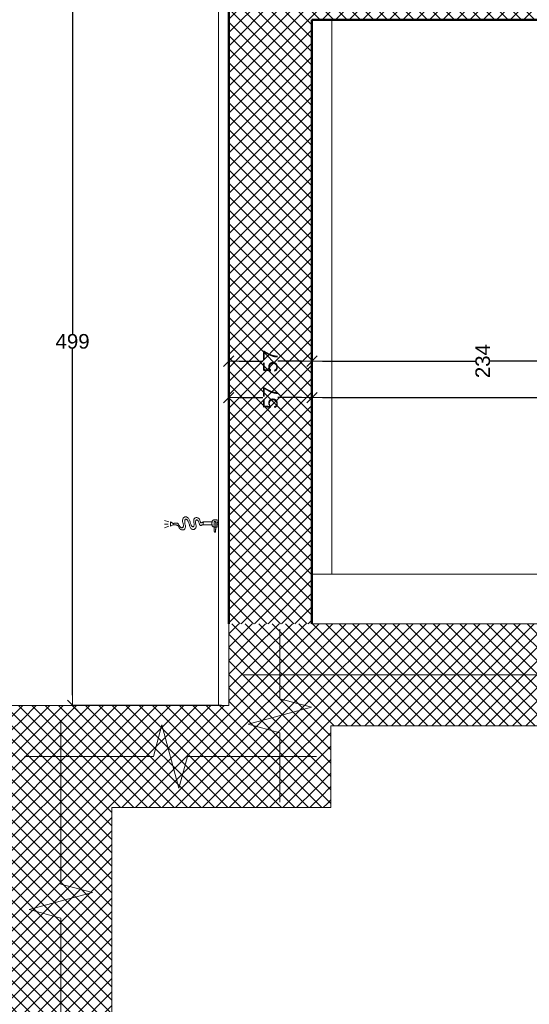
# Model space of a CAD drawing. Header units: millimetres. Extents: x 309006 to 595006, y -33000 to 67000.
# Tile 45 of 55: x 541710 to 545201, y 10954 to 17702. Entities that reach past the tile are written whole.
import ezdxf

# ---------------------------------------------------------------- set-up
doc = ezdxf.new("R2010")
doc.units = ezdxf.units.MM
doc.header["$MEASUREMENT"] = 0
for name, color, linetype in [('Opisy', 7, 'Continuous'), ('Wymiary', 7, 'Continuous'), ('Ściany', 7, 'Continuous')]:
    doc.layers.add(name, color=color, linetype=linetype)
for name, color, linetype, lineweight in [('Opisy_Nr_pióra__120', 7, 'Continuous', 5), ('Ściany_Nr_pióra__21', 7, 'Continuous', 50), ('Ściany_Nr_pióra__3', 7, 'Continuous', 20)]:
    doc.layers.add(name, color=color, linetype=linetype, lineweight=lineweight)
doc.layers.add('Wyposażenie_Nr_pióra__43', color=7, linetype='Continuous', lineweight=5, true_color=0x4b4b4b)
doc.layers.add('Ściany_Nr_pióra__102', color=7, linetype='Continuous', lineweight=5, true_color=0x8c8c8c)
doc.styles.add('GENERATED_STYLE_1', font='arial.ttf')
doc.dimstyles.new('GENERATED_STYLE__1', dxfattribs={"dimtxt": 100, "dimasz": 71.25, "dimexe": 0.18, "dimexo": 50, "dimgap": 0.09, "dimtad": 1, "dimdec": 0, "dimlfac": 0.1, "dimzin": 0, "dimdsep": 46, "dimtxsty": 'GENERATED_STYLE_1', "dimblk": 'ARROWHEAD_6', "dimblk1": 'ARROWHEAD_6', "dimblk2": 'ARROWHEAD_6', "dimcen": 0.09, "dimclrd": 7, "dimclre": 7, "dimclrt": 7, "dimazin": 0, "dimtfac": 1, "dimtdec": 4, "dimtmove": 0, "dimatfit": 3, "dimfxl": 1, "dimtolj": 1, "dimtzin": 0, "dimarcsym": 0})
doc.dimstyles.new('GENERATED_STYLE__2', dxfattribs={"dimtxt": 100, "dimasz": 71.25, "dimexe": 0.18, "dimexo": 50, "dimgap": 0.09, "dimtad": 1, "dimtih": 1, "dimtoh": 1, "dimdec": 0, "dimlfac": 0.1, "dimzin": 0, "dimdsep": 46, "dimtxsty": 'GENERATED_STYLE_1', "dimblk": 'ARROWHEAD_6', "dimblk1": 'ARROWHEAD_6', "dimblk2": 'ARROWHEAD_6', "dimcen": 0.09, "dimclrd": 7, "dimclre": 7, "dimclrt": 7, "dimazin": 0, "dimtfac": 1, "dimtdec": 4, "dimtmove": 0, "dimatfit": 3, "dimfxl": 1, "dimtolj": 1, "dimtzin": 0, "dimarcsym": 0})
pattern_1 = [(45, (0, 0), (-45.961939, 45.961939), []), (135, (0, 0), (45.961939, 45.961939), [])]
pattern_2 = [(135, (561939.59, -272436.916), (-45.961939, -45.961939), []), (225, (561939.59, -272436.916), (-45.961939, 45.961939), [])]

# ---------------------------------------------------------------- blocks, each defined once
blk = doc.blocks.new('Ściana_141', base_point=(290139, 18797.1))
at = {"layer": 'Ściany_Nr_pióra__102', "linetype": 'Continuous'}
h = blk.add_hatch(dxfattribs=at)
h.set_pattern_fill('Bloczki_betonowe', color=256, style=0, pattern_type=2)
h.set_pattern_definition(pattern_1)
h.paths.add_polyline_path([(290139, 18227.1), (290139, 15757.1), (290219, 15757.1), (290429, 15757.1), (290429, 18797.1)])
at = {"layer": 'Ściany_Nr_pióra__21', "linetype": 'Continuous', "flags": 128}
blk.add_lwpolyline([(290139, 18227.1), (290139, 15887.1)], dxfattribs=at)
blk = doc.blocks.new('Ściana_194', base_point=(285999, 18797.1))
at = {"layer": 'Ściany_Nr_pióra__102', "linetype": 'Continuous'}
h = blk.add_hatch(dxfattribs=at)
h.set_pattern_fill('Bloczki_betonowe', color=256, style=0, pattern_type=2)
h.set_pattern_definition(pattern_1)
h.paths.add_polyline_path([(285999, 18227.1), (290139, 18227.1), (290429, 18797.1), (285999, 18797.1)])
at = {"layer": 'Ściany_Nr_pióra__21', "linetype": 'Continuous', "flags": 128}
for points in [[(290429, 18797.1), (285999, 18797.1)], [(285999, 18227.1), (290139, 18227.1)]]:
    blk.add_lwpolyline(points, dxfattribs=at)
blk = doc.blocks.new('ARROWHEAD_6')
at = {"color": 0, "linetype": 'Continuous', "lineweight": 0}
for p, q in [((0, 0), (-1, 0)), ((-0.5, -0.5), (0.5, 0.5))]:
    blk.add_line(p, q, dxfattribs=at)
blk = doc.blocks.new('*D1452')
at = {"layer": 'Defpoints', "color": 0}
for p in [(543142.5, 19947.1), (539142.5, 19172.1), (539142.5, 15802.5)]:
    blk.add_point(p, dxfattribs=at)
at = {"layer": 'Wymiary', "color": 7, "linetype": 'Continuous', "lineweight": -2}
for p, q in [((543142.5, 19897.1), (543142.5, 19171.9)), ((539142.5, 15852.5), (539142.5, 19172.3)), ((539213.7, 19172.1), (541091.3, 19172.1)), ((543071.2, 19172.1), (541193.6, 19172.1))]:
    blk.add_line(p, q, dxfattribs=at)
at = {"layer": 'Wymiary', "color": 7, "lineweight": -2, "xscale": 71.25, "yscale": 71.25, "zscale": 71.25, "rotation": 180}
blk.add_blockref('ARROWHEAD_6', (539142.5, 19172.1), dxfattribs=at)
at = {"layer": 'Wymiary', "color": 7, "lineweight": -2, "xscale": 71.25, "yscale": 71.25, "zscale": 71.25}
blk.add_blockref('ARROWHEAD_6', (543142.5, 19172.1), dxfattribs=at)
at = {"layer": 'Wymiary', "color": 7, "lineweight": 5, "insert": (541142.5, 19172.1), "char_height": 100, "attachment_point": 5, "rotation": 90, "style": 'GENERATED_STYLE_1'}
blk.add_mtext('\\A1;400', dxfattribs=at)
blk = doc.blocks.new('*D1493')
at = {"layer": 'Defpoints', "color": 0}
for p in [(543712.5, 15632.1), (543712.5, 15112.1), (551712.5, 14997.1)]:
    blk.add_point(p, dxfattribs=at)
at = {"layer": 'Wymiary', "color": 7, "linetype": 'Continuous', "lineweight": -2}
for p, q in [((543712.5, 15582.1), (543712.5, 15111.9)), ((543783.7, 15112.1), (547661.3, 15112.1)), ((551641.2, 15112.1), (547763.6, 15112.1)), ((551712.5, 15047.1), (551712.5, 15112.3))]:
    blk.add_line(p, q, dxfattribs=at)
at = {"layer": 'Wymiary', "color": 7, "lineweight": -2, "xscale": 71.25, "yscale": 71.25, "zscale": 71.25}
for p, rotation in [((543712.5, 15112.1), 180), ((551712.5, 15112.1), 360)]:
    blk.add_blockref('ARROWHEAD_6', p, dxfattribs=dict(at, rotation=rotation))
at = {"layer": 'Wymiary', "color": 7, "lineweight": 5, "insert": (547712.5, 15112.1), "char_height": 100, "attachment_point": 5, "rotation": 90, "style": 'GENERATED_STYLE_1'}
blk.add_mtext('\\A1;800', dxfattribs=at)
blk = doc.blocks.new('*D1494')
at = {"layer": 'Defpoints', "color": 0}
for p in [(543142.5, 15632.1), (543712.5, 15632.1), (543142.5, 15112.1)]:
    blk.add_point(p, dxfattribs=at)
at = {"layer": 'Wymiary', "color": 7, "linetype": 'Continuous', "lineweight": -2}
for p, q in [((543142.5, 15582.1), (543142.5, 15111.9)), ((543712.5, 15582.1), (543712.5, 15111.9)), ((543213.7, 15112.1), (543376.5, 15112.1)), ((543641.2, 15112.1), (543478.4, 15112.1))]:
    blk.add_line(p, q, dxfattribs=at)
at = {"layer": 'Wymiary', "color": 7, "lineweight": -2, "xscale": 71.25, "yscale": 71.25, "zscale": 71.25, "rotation": 180}
blk.add_blockref('ARROWHEAD_6', (543142.5, 15112.1), dxfattribs=at)
at = {"layer": 'Wymiary', "color": 7, "lineweight": -2, "xscale": 71.25, "yscale": 71.25, "zscale": 71.25}
blk.add_blockref('ARROWHEAD_6', (543712.5, 15112.1), dxfattribs=at)
at = {"layer": 'Wymiary', "color": 7, "lineweight": 5, "insert": (543427.5, 15112.1), "char_height": 100, "attachment_point": 5, "rotation": 90, "style": 'GENERATED_STYLE_1'}
blk.add_mtext('\\A1;57', dxfattribs=at)
blk = doc.blocks.new('*D1513')
at = {"layer": 'Defpoints', "color": 0}
for p in [(542072.5, 17992.1), (543142.5, 17992.1), (543142.5, 13002.1)]:
    blk.add_point(p, dxfattribs=at)
at = {"layer": 'Wymiary', "color": 7, "linetype": 'Continuous', "lineweight": -2}
for p, q in [((543092.5, 17992.1), (542072.3, 17992.1)), ((542072.5, 17920.9), (542072.5, 15548.2)), ((542072.5, 13073.4), (542072.5, 15446)), ((543092.5, 13002.1), (542072.3, 13002.1))]:
    blk.add_line(p, q, dxfattribs=at)
at = {"layer": 'Wymiary', "color": 7, "lineweight": -2, "xscale": 71.25, "yscale": 71.25, "zscale": 71.25}
for p, rotation in [((542072.5, 17992.1), 90), ((542072.5, 13002.1), 270)]:
    blk.add_blockref('ARROWHEAD_6', p, dxfattribs=dict(at, rotation=rotation))
at = {"layer": 'Wymiary', "color": 7, "lineweight": 5, "insert": (542072.5, 15497.1), "char_height": 100, "attachment_point": 5, "style": 'GENERATED_STYLE_1'}
blk.add_mtext('\\A1;499', dxfattribs=at)
blk = doc.blocks.new('*D1531')
at = {"layer": 'Defpoints', "color": 0}
for p in [(546052.5, 16432.1), (543712.5, 15632.1), (543712.5, 15362.1)]:
    blk.add_point(p, dxfattribs=at)
at = {"layer": 'Wymiary', "color": 7, "linetype": 'Continuous', "lineweight": -2}
for p, q in [((546052.5, 16382.1), (546052.5, 15361.9)), ((543712.5, 15582.1), (543712.5, 15361.9)), ((543783.7, 15362.1), (544831.3, 15362.1)), ((545981.2, 15362.1), (544933.6, 15362.1))]:
    blk.add_line(p, q, dxfattribs=at)
at = {"layer": 'Wymiary', "color": 7, "lineweight": -2, "xscale": 71.25, "yscale": 71.25, "zscale": 71.25, "rotation": 180}
blk.add_blockref('ARROWHEAD_6', (543712.5, 15362.1), dxfattribs=at)
at = {"layer": 'Wymiary', "color": 7, "lineweight": -2, "xscale": 71.25, "yscale": 71.25, "zscale": 71.25}
blk.add_blockref('ARROWHEAD_6', (546052.5, 15362.1), dxfattribs=at)
at = {"layer": 'Wymiary', "color": 7, "lineweight": 5, "insert": (544882.5, 15362.1), "char_height": 100, "attachment_point": 5, "rotation": 90, "style": 'GENERATED_STYLE_1'}
blk.add_mtext('\\A1;234', dxfattribs=at)
blk = doc.blocks.new('*D1532')
at = {"layer": 'Defpoints', "color": 0}
for p in [(543142.5, 15632.1), (543712.5, 15632.1), (543142.5, 15362.1)]:
    blk.add_point(p, dxfattribs=at)
at = {"layer": 'Wymiary', "color": 7, "linetype": 'Continuous', "lineweight": -2}
for p, q in [((543142.5, 15582.1), (543142.5, 15361.9)), ((543712.5, 15582.1), (543712.5, 15361.9)), ((543213.7, 15362.1), (543376.5, 15362.1)), ((543641.2, 15362.1), (543478.4, 15362.1))]:
    blk.add_line(p, q, dxfattribs=at)
at = {"layer": 'Wymiary', "color": 7, "lineweight": -2, "xscale": 71.25, "yscale": 71.25, "zscale": 71.25, "rotation": 180}
blk.add_blockref('ARROWHEAD_6', (543142.5, 15362.1), dxfattribs=at)
at = {"layer": 'Wymiary', "color": 7, "lineweight": -2, "xscale": 71.25, "yscale": 71.25, "zscale": 71.25}
blk.add_blockref('ARROWHEAD_6', (543712.5, 15362.1), dxfattribs=at)
at = {"layer": 'Wymiary', "color": 7, "lineweight": 5, "insert": (543427.5, 15362.1), "char_height": 100, "attachment_point": 5, "rotation": 90, "style": 'GENERATED_STYLE_1'}
blk.add_mtext('\\A1;57', dxfattribs=at)

msp = doc.modelspace()

# ---------------------------------------------------------------- hatches: boundary and pattern name
at = {"layer": 'Ściany_Nr_pióra__102', "linetype": 'Continuous', "lineweight": 5}
h = msp.add_hatch(dxfattribs=at)
h.set_pattern_fill('Bloczki_betonowe', color=256, angle=90, style=0, pattern_type=2)
h.set_pattern_definition(pattern_2)
h.paths.add_polyline_path([(554312.5, 13562.1), (543142.5, 13562.1), (543842.5, 12862.1), (554312.5, 12862.1)])
h = msp.add_hatch(dxfattribs=at)
h.set_pattern_fill('Bloczki_betonowe', color=256, angle=90, style=0, pattern_type=2)
h.set_pattern_definition(pattern_2)
h.paths.add_polyline_path([(543842.5, 12302.1), (543842.5, 12862.1), (543142.5, 13562.1), (543142.5, 13002.1)])
h = msp.add_hatch(dxfattribs=at)
h.set_pattern_fill('Bloczki_betonowe', color=256, angle=90, style=0, pattern_type=2)
h.set_pattern_definition(pattern_2)
h.paths.add_polyline_path([(542342.5, 10322.1), (542342.5, 12302.1), (541642.5, 13002.1), (541642.5, 11022.1)])
h = msp.add_hatch(dxfattribs=at)
h.set_pattern_fill('Bloczki_betonowe', color=256, angle=90, style=0, pattern_type=2)
h.set_pattern_definition(pattern_2)
h.paths.add_polyline_path([(543142.5, 13002.1), (541642.5, 13002.1), (542342.5, 12302.1), (543842.5, 12302.1)])
h = msp.add_hatch(dxfattribs=at)
h.set_pattern_fill('Bloczki_betonowe', color=256, angle=90, style=0, pattern_type=2)
h.set_pattern_definition(pattern_2)
h.paths.add_polyline_path([(539142.5, 10322.1), (542342.5, 10322.1), (541642.5, 11022.1), (539142.5, 11022.1)])

# ---------------------------------------------------------------- linework, layer by layer
at = {"layer": 'Opisy', "color": 9, "linetype": 'Continuous', "lineweight": 5, "flags": 128}
for points in [[(543142.5, 21002.1), (539142.5, 21002.1), (539142.5, 13002.1), (543142.5, 13002.1)], [(551712.5, 16432.1), (546052.5, 16432.1), (546052.5, 17702.1), (543712.5, 17702.1), (543712.5, 13562.1), (551712.5, 13562.1)]]:
    msp.add_lwpolyline(points, close=True, dxfattribs=at)
at = {"layer": 'Opisy_Nr_pióra__120', "linetype": 'Continuous', "lineweight": 5}
for p, q in [((543492.5, 13525.6), (543492.5, 13048.6)), ((550531, 13212.1), (543242.5, 13212.1)), ((543492.5, 13048.6), (543709.8, 12990.3)), ((543275.2, 12873.9), (543709.8, 12990.3)), ((541992.5, 12902.1), (541992.5, 11778.6)), ((542684.2, 12869.4), (542626, 12652.1)), ((542684.2, 12869.4), (542800.7, 12434.8)), ((543275.2, 12873.9), (543492.5, 12815.6)), ((543492.5, 12815.6), (543492.5, 12338.6)), ((542626, 12652.1), (541742.5, 12652.1)), ((542859, 12652.1), (542800.7, 12434.8)), ((543742.5, 12652.1), (542859, 12652.1)), ((541992.5, 11778.6), (542209.8, 11720.3)), ((541775.2, 11603.9), (542209.8, 11720.3)), ((541775.2, 11603.9), (541992.5, 11545.6)), ((541992.5, 11545.6), (541992.5, 10422.1))]:
    msp.add_line(p, q, dxfattribs=at)
at = {"layer": 'Wyposażenie_Nr_pióra__43', "linetype": 'Continuous', "lineweight": 5, "flags": 128}
for points in [[(542732.5, 14260.3), (542702.5, 14270.3)], [(542727.5, 14245.3), (542702.5, 14245.3)], [(542732.5, 14230.3), (542702.5, 14220.3)]]:
    msp.add_lwpolyline(points, dxfattribs=at)
for points in [[(542762.5, 14250.3), (542762.5, 14240.3), (542742.5, 14230.3), (542742.5, 14260.3)], [(542967.5, 14260.3), (542967.5, 14240.3), (543027.5, 14240.3), (543027.5, 14260.3)], [(543062.5, 14255.3), (543072.5, 14255.3), (543072.5, 14245.3), (543062.5, 14245.3)]]:
    msp.add_lwpolyline(points, close=True, dxfattribs=at)
at = {"layer": 'Wyposażenie_Nr_pióra__43', "linetype": 'Continuous', "lineweight": 5}
for points in [[(542797.5, 14245.3), (542797.1, 14246.2), (542796.5, 14247), (542795.9, 14247.7), (542795.3, 14248.4), (542794.6, 14248.9), (542793.8, 14249.4), (542793.1, 14249.9), (542792.2, 14250.3), (542791.4, 14250.6), (542790.4, 14250.9), (542789.5, 14251.1), (542788.5, 14251.2), (542787.5, 14251.4), (542786.5, 14251.5), (542785.4, 14251.5), (542784.3, 14251.6), (542783.1, 14251.6), (542782, 14251.5), (542780.8, 14251.5), (542779.6, 14251.4), (542778.4, 14251.3), (542777.1, 14251.2), (542775.8, 14251.1), (542774.6, 14251), (542773.2, 14250.9), (542771.9, 14250.8), (542770.6, 14250.7), (542769.3, 14250.6), (542767.9, 14250.5), (542766.6, 14250.4), (542765.2, 14250.4), (542763.8, 14250.3), (542762.5, 14250.3)], [(542797.5, 14230.3), (542797, 14231.2), (542796.5, 14232), (542795.9, 14232.8), (542795.3, 14233.6), (542794.6, 14234.2), (542793.8, 14234.8), (542793.1, 14235.5), (542792.2, 14236), (542791.4, 14236.5), (542790.5, 14237), (542789.5, 14237.4), (542788.5, 14237.7), (542787.5, 14238.1), (542786.5, 14238.4), (542785.4, 14238.7), (542784.3, 14239), (542783.1, 14239.2), (542782, 14239.4), (542780.8, 14239.6), (542779.6, 14239.7), (542778.4, 14239.8), (542777.1, 14240), (542775.8, 14240), (542774.6, 14240.1), (542773.2, 14240.2), (542771.9, 14240.2), (542770.6, 14240.3), (542769.3, 14240.3), (542767.9, 14240.3), (542766.6, 14240.3), (542765.2, 14240.3), (542763.8, 14240.3), (542762.5, 14240.3)], [(542827.5, 14255.3), (542828.7, 14251.7), (542829.8, 14247.9), (542830.5, 14244.2), (542831.1, 14241.2), (542831.5, 14238.2), (542831.6, 14235.2), (542831.6, 14232.9), (542831.5, 14230.6), (542830.9, 14228.3), (542830.5, 14226.7), (542829.9, 14225), (542828.9, 14223.6), (542828, 14222.5), (542827, 14221.5), (542825.7, 14220.9), (542824.4, 14220.3), (542823, 14220.1), (542821.6, 14220.2), (542820, 14220.3), (542818.4, 14220.8), (542816.9, 14221.5), (542815.1, 14222.3), (542813.4, 14223.4), (542811.9, 14224.7), (542810, 14226.2), (542808.3, 14227.9), (542806.8, 14229.8), (542805, 14231.9), (542803.4, 14234.2), (542801.9, 14236.6), (542800.2, 14239.4), (542798.8, 14242.3), (542797.5, 14245.3)], [(542842.5, 14245.3), (542843.7, 14241.6), (542844.7, 14237.8), (542845.2, 14233.9), (542845.6, 14230.7), (542845.6, 14227.5), (542845.3, 14224.3), (542844.9, 14221.7), (542844.3, 14219.1), (542843.2, 14216.6), (542842.2, 14214.5), (542841, 14212.5), (542839.4, 14210.8), (542837.9, 14209.3), (542836.1, 14208), (542834.2, 14207.1), (542832.3, 14206.1), (542830.2, 14205.6), (542828.1, 14205.4), (542825.9, 14205.1), (542823.6, 14205.3), (542821.4, 14205.8), (542819, 14206.3), (542816.8, 14207.2), (542814.6, 14208.4), (542812.2, 14209.8), (542810.1, 14211.5), (542808.1, 14213.4), (542805.9, 14215.5), (542803.9, 14218), (542802.3, 14220.6), (542800.3, 14223.7), (542798.7, 14226.9), (542797.5, 14230.3)], [(542877.5, 14260.3), (542876.6, 14264.5), (542875.5, 14268.6), (542873.8, 14272.6), (542872.5, 14276), (542870.8, 14279.2), (542868.7, 14282.2), (542866.9, 14284.8), (542864.8, 14287.1), (542862.4, 14289.2), (542860.3, 14290.9), (542858, 14292.4), (542855.5, 14293.5), (542853.3, 14294.5), (542850.9, 14295.2), (542848.4, 14295.3), (542846.2, 14295.5), (542843.8, 14295.3), (542841.6, 14294.7), (542839.4, 14294), (542837.4, 14292.9), (542835.6, 14291.5), (542833.6, 14290), (542832, 14288.1), (542830.7, 14286), (542829.1, 14283.5), (542828.1, 14280.8), (542827.4, 14278.1), (542826.5, 14274.7), (542826.2, 14271.3), (542826.2, 14267.8), (542826.2, 14263.6), (542826.7, 14259.4), (542827.5, 14255.3)], [(542872.5, 14240.3), (542871.6, 14244.2), (542870.6, 14248), (542869.3, 14251.7), (542868.2, 14255), (542866.9, 14258.1), (542865.4, 14261.2), (542864.1, 14263.9), (542862.7, 14266.4), (542861.1, 14268.8), (542859.7, 14270.8), (542858.2, 14272.7), (542856.5, 14274.3), (542855.2, 14275.6), (542853.8, 14276.8), (542852.1, 14277.6), (542850.8, 14278.3), (542849.4, 14278.7), (542848, 14278.7), (542846.8, 14278.6), (542845.5, 14278.1), (542844.6, 14277.3), (542843.3, 14276.3), (542842.6, 14274.8), (542842, 14273.3), (542841.2, 14271.2), (542840.8, 14269), (542840.6, 14266.8), (542840.4, 14263.7), (542840.4, 14260.6), (542840.7, 14257.5), (542841, 14253.4), (542841.7, 14249.3), (542842.5, 14245.3)], [(542917.5, 14240.3), (542918.3, 14237.4), (542918.8, 14234.4), (542918.9, 14231.3), (542919, 14228.7), (542918.7, 14226), (542918, 14223.5), (542917.4, 14221.2), (542916.5, 14219), (542915.2, 14217.1), (542914, 14215.2), (542912.6, 14213.6), (542910.9, 14212.2), (542909.3, 14210.9), (542907.4, 14209.9), (542905.5, 14209.2), (542903.5, 14208.5), (542901.4, 14208.2), (542899.4, 14208.2), (542897.2, 14208.2), (542895, 14208.6), (542892.9, 14209.4), (542890.7, 14210.2), (542888.5, 14211.5), (542886.6, 14213), (542884.4, 14214.8), (542882.5, 14216.9), (542880.9, 14219.2), (542878.9, 14222), (542877.3, 14225.1), (542876, 14228.3), (542874.4, 14232.1), (542873.3, 14236.2), (542872.5, 14240.3)], [(542902.5, 14260.3), (542903.3, 14256.6), (542904, 14252.9), (542904.4, 14249.2), (542904.7, 14246.2), (542904.9, 14243.2), (542904.8, 14240.2), (542904.7, 14238), (542904.4, 14235.7), (542903.9, 14233.5), (542903.5, 14232), (542902.9, 14230.4), (542901.9, 14229.1), (542901.2, 14228.1), (542900.2, 14227.2), (542899.1, 14226.8), (542898.1, 14226.5), (542896.8, 14226.5), (542895.7, 14226.8), (542894.3, 14227.3), (542893.1, 14228.1), (542891.9, 14229.1), (542890.4, 14230.4), (542889.1, 14231.9), (542888, 14233.5), (542886.5, 14235.6), (542885.2, 14237.9), (542884.1, 14240.2), (542882.7, 14243.1), (542881.6, 14246.1), (542880.5, 14249.2), (542879.3, 14252.8), (542878.3, 14256.6), (542877.5, 14260.3)], [(542947.5, 14260.3), (542947.1, 14263.7), (542946.3, 14267), (542945.2, 14270.2), (542944.2, 14273), (542942.9, 14275.7), (542941.3, 14278.2), (542939.9, 14280.4), (542938.2, 14282.4), (542936.3, 14284.1), (542934.5, 14285.7), (542932.6, 14287), (542930.5, 14288.1), (542928.5, 14289), (542926.5, 14289.7), (542924.3, 14290.1), (542922.3, 14290.4), (542920.2, 14290.4), (542918.2, 14290.1), (542916.2, 14289.7), (542914.3, 14289.1), (542912.5, 14288.1), (542910.7, 14287.1), (542909.1, 14285.7), (542907.7, 14284.1), (542906.2, 14282.4), (542905, 14280.3), (542904.2, 14278.2), (542903.2, 14275.6), (542902.6, 14272.9), (542902.3, 14270.2), (542902, 14266.9), (542902.1, 14263.6), (542902.5, 14260.3)], [(542942.5, 14240.3), (542941.6, 14244.1), (542940.6, 14247.8), (542939.4, 14251.5), (542938.4, 14254.5), (542937.2, 14257.5), (542935.8, 14260.4), (542934.7, 14262.7), (542933.5, 14265), (542932, 14267.1), (542930.8, 14268.7), (542929.5, 14270.2), (542928, 14271.6), (542926.9, 14272.5), (542925.7, 14273.4), (542924.2, 14273.8), (542923.1, 14274.1), (542921.9, 14274.2), (542920.8, 14273.8), (542919.7, 14273.4), (542918.8, 14272.5), (542918.1, 14271.6), (542917.1, 14270.2), (542916.5, 14268.7), (542916.1, 14267.1), (542915.5, 14264.9), (542915.3, 14262.7), (542915.2, 14260.4), (542915.1, 14257.4), (542915.3, 14254.4), (542915.6, 14251.5), (542916, 14247.7), (542916.7, 14244), (542917.5, 14240.3)], [(542972.5, 14240.3), (542970.5, 14240.3), (542968.5, 14240.3), (542966.5, 14240.1), (542965, 14240), (542963.5, 14239.8), (542962, 14239.5), (542960.8, 14239.3), (542959.7, 14239), (542958.6, 14238.7), (542957.8, 14238.4), (542957, 14238.1), (542956.2, 14237.8), (542955.6, 14237.5), (542955, 14237.2), (542954.5, 14236.9), (542954, 14236.7), (542953.6, 14236.5), (542953.1, 14236.3), (542952.7, 14236.1), (542952.2, 14236), (542951.8, 14235.9), (542951.3, 14235.8), (542950.9, 14235.9), (542950.4, 14236), (542949.8, 14236.1), (542949.1, 14236.4), (542948.5, 14236.7), (542947.7, 14237.1), (542946.8, 14237.6), (542946, 14238.1), (542944.8, 14238.8), (542943.6, 14239.5), (542942.5, 14240.3)], [(542977.5, 14260.3), (542975.4, 14260.3), (542973.3, 14260.2), (542971.3, 14260), (542969.5, 14259.8), (542967.8, 14259.5), (542966.1, 14259.1), (542964.7, 14258.8), (542963.4, 14258.4), (542962, 14257.9), (542960.9, 14257.5), (542959.8, 14257), (542958.7, 14256.5), (542957.8, 14256.1), (542956.9, 14255.7), (542956.1, 14255.2), (542955.4, 14254.9), (542954.7, 14254.6), (542954, 14254.2), (542953.5, 14254), (542953, 14253.8), (542952.4, 14253.7), (542951.9, 14253.6), (542951.5, 14253.7), (542951.1, 14253.8), (542950.6, 14254), (542950.2, 14254.4), (542949.9, 14254.8), (542949.4, 14255.5), (542949.1, 14256.2), (542948.7, 14256.9), (542948.3, 14258), (542947.9, 14259.2), (542947.5, 14260.3)], [(543027.5, 14255.3), (543027.5, 14256.2), (543027.5, 14257.1), (543027.6, 14258), (543027.7, 14258.9), (543027.8, 14259.8), (543028, 14260.7), (543028.2, 14261.6), (543028.4, 14262.4), (543028.7, 14263.3), (543029, 14264.1), (543029.3, 14265), (543029.7, 14265.7), (543030.1, 14266.5), (543030.5, 14267.3), (543031.1, 14268), (543031.6, 14268.7), (543032.1, 14269.4), (543032.8, 14270.1), (543033.4, 14270.7), (543034.1, 14271.3), (543034.8, 14271.8), (543035.6, 14272.4), (543036.5, 14272.9), (543037.3, 14273.3), (543038.3, 14273.7), (543039.3, 14274.1), (543040.3, 14274.4), (543041.4, 14274.7), (543042.5, 14274.9), (543043.6, 14275.1), (543044.9, 14275.2), (543046.2, 14275.3), (543047.5, 14275.3)], [(543027.5, 14245.3), (543027.5, 14247.4), (543027.5, 14249.7), (543027.5, 14251.6), (543027.5, 14252.6), (543027.5, 14253.4), (543027.5, 14254.7), (543027.5, 14254.9), (543027.5, 14255.2), (543027.5, 14255.3), (543027.5, 14255.4), (543027.5, 14254.6), (543027.5, 14254), (543027.5, 14252.9), (543027.5, 14252.4), (543027.5, 14251.7), (543027.5, 14250.9), (543027.5, 14249.8), (543027.5, 14249), (543027.5, 14248.3), (543027.5, 14247.8), (543027.5, 14246.6), (543027.5, 14246), (543027.5, 14245.2), (543027.5, 14245.4), (543027.5, 14245.4), (543027.5, 14245.7), (543027.5, 14245.9), (543027.5, 14247.2), (543027.5, 14248.1), (543027.5, 14249), (543027.5, 14250.9), (543027.5, 14253.2), (543027.5, 14255.3)], [(543047.5, 14225.3), (543046.2, 14225.3), (543044.9, 14225.4), (543043.6, 14225.4), (543042.5, 14225.5), (543041.4, 14225.7), (543040.3, 14225.8), (543039.3, 14226), (543038.3, 14226.2), (543037.3, 14226.5), (543036.5, 14226.8), (543035.6, 14227.1), (543034.8, 14227.5), (543034.1, 14227.9), (543033.4, 14228.4), (543032.8, 14228.9), (543032.1, 14229.4), (543031.6, 14230), (543031.1, 14230.6), (543030.5, 14231.2), (543030.1, 14231.9), (543029.7, 14232.7), (543029.3, 14233.5), (543029, 14234.3), (543028.7, 14235.2), (543028.4, 14236.1), (543028.2, 14237.1), (543028, 14238.1), (543027.8, 14239.2), (543027.7, 14240.3), (543027.6, 14241.5), (543027.5, 14242.7), (543027.5, 14244), (543027.5, 14245.3)], [(543042.5, 14205.3), (543042.5, 14206.2), (543042.4, 14207), (543042.4, 14207.8), (543042.3, 14209.4), (543042.2, 14210.9), (543042.1, 14212.4), (543042, 14214.4), (543041.9, 14216.4), (543041.8, 14218.4), (543041.7, 14220.8), (543041.5, 14223.2), (543041.5, 14225.6), (543041.4, 14228.1), (543041.3, 14230.7), (543041.3, 14233.3), (543041.2, 14235.9), (543041.2, 14238.5), (543041.3, 14241.1), (543041.3, 14243.6), (543041.4, 14246.1), (543041.6, 14248.5), (543041.7, 14250.8), (543041.9, 14253), (543042.2, 14255.2), (543042.5, 14257), (543042.9, 14258.7), (543043.4, 14260.5), (543043.8, 14261.8), (543044.2, 14263), (543045.1, 14264), (543045.7, 14264.7), (543046.6, 14265.3), (543047.5, 14265.3)], [(543047.5, 14275.3), (543048.4, 14275.3), (543049.2, 14275.3), (543050.1, 14275.3), (543050.9, 14275.3), (543051.7, 14275.3), (543052.4, 14275.3), (543053.1, 14275.3), (543053.8, 14275.3), (543054.5, 14275.3), (543055.2, 14275.3), (543055.8, 14275.3), (543056.4, 14275.3), (543056.9, 14275.3), (543057.5, 14275.3), (543058, 14275.3), (543058.5, 14275.3), (543058.9, 14275.3), (543059.4, 14275.3), (543059.8, 14275.3), (543060.1, 14275.3), (543060.5, 14275.3), (543060.8, 14275.3), (543061.1, 14275.3), (543061.4, 14275.3), (543061.6, 14275.3), (543061.8, 14275.3), (543062, 14275.3), (543062.1, 14275.3), (543062.2, 14275.3), (543062.4, 14275.3), (543062.4, 14275.3), (543062.4, 14275.3), (543062.5, 14275.3)], [(543047.5, 14265.3), (543048.4, 14265.3), (543049.2, 14264.7), (543049.9, 14264), (543050.8, 14263), (543051.2, 14261.8), (543051.6, 14260.5), (543052.1, 14258.7), (543052.4, 14257), (543052.7, 14255.2), (543053.1, 14253), (543053.3, 14250.8), (543053.4, 14248.5), (543053.6, 14246.1), (543053.7, 14243.6), (543053.7, 14241.1), (543053.7, 14238.5), (543053.7, 14235.9), (543053.7, 14233.3), (543053.7, 14230.7), (543053.6, 14228.1), (543053.5, 14225.6), (543053.4, 14223.2), (543053.3, 14220.8), (543053.2, 14218.4), (543053.1, 14216.4), (543053, 14214.4), (543052.9, 14212.4), (543052.8, 14210.9), (543052.7, 14209.4), (543052.6, 14207.8), (543052.5, 14207), (543052.5, 14206.2), (543052.5, 14205.3)], [(543062.5, 14275.3), (543062.5, 14272.6), (543062.5, 14269.8), (543062.5, 14267.1), (543062.5, 14265), (543062.5, 14263), (543062.5, 14261), (543062.5, 14259.6), (543062.5, 14258.2), (543062.5, 14256.7), (543062.5, 14255.7), (543062.5, 14254.7), (543062.5, 14253.7), (543062.5, 14252.9), (543062.5, 14252.1), (543062.5, 14251.3), (543062.5, 14250.7), (543062.5, 14250), (543062.5, 14249.3), (543062.5, 14248.5), (543062.5, 14247.7), (543062.5, 14247), (543062.5, 14246), (543062.5, 14244.9), (543062.5, 14243.9), (543062.5, 14242.5), (543062.5, 14241), (543062.5, 14239.6), (543062.5, 14237.6), (543062.5, 14235.6), (543062.5, 14233.6), (543062.5, 14230.8), (543062.5, 14228.1), (543062.5, 14225.3)], [(543047.5, 14190.3), (543047.1, 14190.3), (543046.6, 14190.4), (543046.2, 14190.6), (543045.9, 14190.7), (543045.5, 14190.9), (543045.2, 14191.2), (543044.9, 14191.5), (543044.6, 14191.9), (543044.4, 14192.2), (543044.2, 14192.7), (543043.9, 14193.1), (543043.8, 14193.6), (543043.6, 14194.1), (543043.4, 14194.6), (543043.3, 14195.1), (543043.2, 14195.7), (543043, 14196.2), (543043, 14196.8), (543042.9, 14197.4), (543042.8, 14198), (543042.7, 14198.6), (543042.7, 14199.2), (543042.6, 14199.8), (543042.6, 14200.4), (543042.6, 14201), (543042.5, 14201.6), (543042.5, 14202.2), (543042.5, 14202.7), (543042.5, 14203.3), (543042.5, 14203.8), (543042.5, 14204.3), (543042.5, 14204.8), (543042.5, 14205.3)], [(543062.5, 14225.3), (543062.4, 14225.3), (543062.4, 14225.3), (543062.4, 14225.3), (543062.2, 14225.3), (543062.1, 14225.3), (543062, 14225.3), (543061.8, 14225.3), (543061.6, 14225.3), (543061.4, 14225.3), (543061.1, 14225.3), (543060.8, 14225.3), (543060.5, 14225.3), (543060.1, 14225.3), (543059.8, 14225.3), (543059.4, 14225.3), (543058.9, 14225.3), (543058.5, 14225.3), (543058, 14225.3), (543057.5, 14225.3), (543056.9, 14225.3), (543056.4, 14225.3), (543055.8, 14225.3), (543055.2, 14225.3), (543054.5, 14225.3), (543053.8, 14225.3), (543053.1, 14225.3), (543052.4, 14225.3), (543051.7, 14225.3), (543050.9, 14225.3), (543050.1, 14225.3), (543049.2, 14225.3), (543048.4, 14225.3), (543047.5, 14225.3)], [(543052.5, 14205.3), (543052.5, 14204.4), (543052.5, 14203.6), (543052.5, 14202.7), (543052.5, 14201.9), (543052.5, 14201.1), (543052.5, 14200.4), (543052.4, 14199.7), (543052.4, 14199), (543052.4, 14198.3), (543052.4, 14197.6), (543052.3, 14197), (543052.2, 14196.4), (543052.2, 14195.9), (543052.1, 14195.3), (543052, 14194.8), (543051.9, 14194.3), (543051.8, 14193.9), (543051.7, 14193.4), (543051.5, 14193), (543051.4, 14192.7), (543051.2, 14192.3), (543051, 14192), (543050.8, 14191.7), (543050.6, 14191.4), (543050.3, 14191.2), (543050, 14191), (543049.7, 14190.8), (543049.4, 14190.6), (543049.1, 14190.5), (543048.7, 14190.4), (543048.3, 14190.4), (543047.9, 14190.3), (543047.5, 14190.3)]]:
    msp.add_open_spline(points, degree=3, knots=[0, 0, 0, 0, 1, 1, 1, 2, 2, 2, 3, 3, 3, 4, 4, 4, 5, 5, 5, 6, 6, 6, 7, 7, 7, 8, 8, 8, 9, 9, 9, 10, 10, 10, 11, 11, 11, 11], dxfattribs=at)
at = {"layer": 'Ściany_Nr_pióra__21', "linetype": 'Continuous', "lineweight": 5, "flags": 128}
for points in [[(543142.5, 13562.1), (543142.5, 13002.1)], [(551712.5, 13562.1), (543712.5, 13562.1)], [(543142.5, 13002.1), (541642.5, 13002.1)], [(543842.5, 12862.1), (554312.5, 12862.1)], [(543842.5, 12302.1), (543842.5, 12862.1)], [(542342.5, 10322.1), (542342.5, 12302.1)], [(542342.5, 12302.1), (543842.5, 12302.1)]]:
    msp.add_lwpolyline(points, dxfattribs=at)
at = {"layer": 'Ściany_Nr_pióra__3', "linetype": 'Continuous', "lineweight": 5}
for p, q in [((543072.5, 17992.1), (543072.5, 13002.1)), ((543847.5, 17702.1), (543847.5, 13902.1)), ((551712.5, 13902.1), (543712.5, 13902.1))]:
    msp.add_line(p, q, dxfattribs=at)

# ---------------------------------------------------------------- block references
at = {"layer": 'Ściany', "lineweight": 5, "rotation": 90}
for name, p in [('Ściana_141', (543142.5, 17702.1)), ('Ściana_194', (543142.5, 13562.1))]:
    msp.add_blockref(name, p, dxfattribs=at)

# ---------------------------------------------------------------- dimensions: what is measured, and where the dimension line sits
at = {"layer": 'Wymiary', "linetype": 'Continuous', "lineweight": 5}
for base, p1, p2, picture, middle in [((539142.5, 19172.1), (543142.5, 19947.1), (539142.5, 15802.5), '*D1452', (541142.5, 19172.1)), ((543712.5, 15362.1), (546052.5, 16432.1), (543712.5, 15632.1), '*D1531', (544882.5, 15362.1)), ((543142.5, 15112.1), (543712.5, 15632.1), (543142.5, 15632.1), '*D1494', (543427.5, 15112.1)), ((543142.5, 15362.1), (543712.5, 15632.1), (543142.5, 15632.1), '*D1532', (543427.5, 15362.1)), ((543712.5, 15112.1), (551712.5, 14997.1), (543712.5, 15632.1), '*D1493', (547712.5, 15112.1))]:
    dim = msp.add_linear_dim(base=base, p1=p1, p2=p2, angle=180, dimstyle='GENERATED_STYLE__1', dxfattribs=at)
    dim.commit()
    dim.dimension.update_dxf_attribs({"geometry": picture, "text_midpoint": middle, "dimtype": 160, "text_rotation": 90})
dim = msp.add_linear_dim(base=(542072.5, 17992.1), p1=(543142.5, 13002.1), p2=(543142.5, 17992.1), angle=90, dimstyle='GENERATED_STYLE__2', dxfattribs=at)
dim.commit()
dim.dimension.update_dxf_attribs({"geometry": '*D1513', "text_midpoint": (542072.5, 15497.1), "dimtype": 160})

doc.saveas('drawing.dxf')
